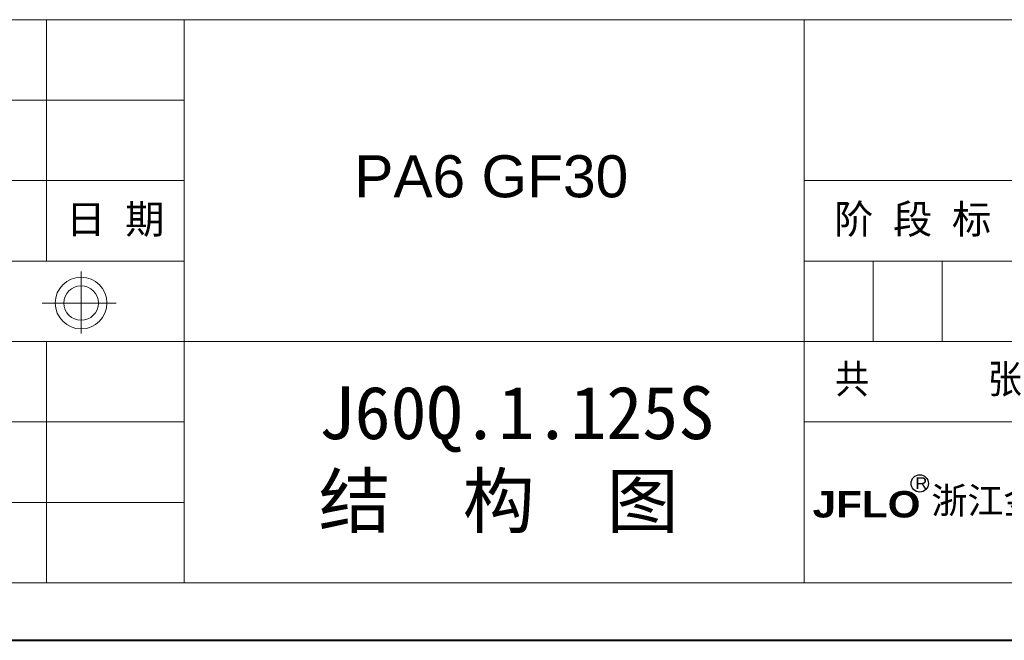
# Model space of a CAD drawing. Header units: millimetres. Extents: x -1637 to 445, y 81 to 1539.
# Tile 16 of 52: x -199 to 221, y 81 to 346. Entities that reach past the tile are written whole.
import ezdxf

# ---------------------------------------------------------------- set-up
doc = ezdxf.new("R2010")
doc.units = ezdxf.units.MM
doc.linetypes.add('CENTER2', pattern=[28.575, 19.05, -3.175, 3.175, -3.175])
doc.layers.add('标注', color=1, linetype='Continuous', lineweight=13)
doc.layers.add('标注线', color=7, linetype='Continuous', lineweight=15)
doc.styles.add('样式 6', font='仿宋_GB2312.ttf')

msp = doc.modelspace()

# ---------------------------------------------------------------- linework, layer by layer
at = {"color": 7, "lineweight": 13}
for p, q in [((-698.788, 345.992), (401.127, 345.992)), ((-482.674, 105.402), (401.127, 105.402))]:
    msp.add_line(p, q, dxfattribs=at)
at = {"color": 7, "lineweight": 15}
for p, q in [((-188.073, 345.992), (-188.073, 242.882)), ((-129.153, 345.992), (-129.153, 105.402)), ((135.987, 105.402), (135.987, 345.992)), ((-482.674, 311.622), (-129.153, 311.622)), ((-482.674, 277.252), (-129.153, 277.252)), ((135.987, 277.252), (401.127, 277.252)), ((-482.674, 242.882), (-129.153, 242.882)), ((135.987, 242.882), (401.127, 242.882)), ((165.447, 208.512), (165.447, 242.882)), ((194.907, 208.512), (194.907, 242.882)), ((-173.206, 211.979), (-173.206, 238.479)), ((-189.862, 224.937), (-158.228, 224.937)), ((-482.674, 208.512), (101.617, 208.512)), ((-188.073, 208.512), (-188.073, 105.402)), ((101.617, 208.512), (401.127, 208.512)), ((-482.674, 174.142), (-129.153, 174.142)), ((135.987, 174.142), (401.127, 174.142)), ((-482.674, 139.772), (-129.153, 139.772))]:
    msp.add_line(p, q, dxfattribs=at)
at = {"color": 7, "lineweight": 40}
msp.add_line((-1636.525, 80.852), (425.677, 80.852), dxfattribs=at)
at = {"color": 7, "lineweight": 15}
for radius in [11.048, 7.365]:
    msp.add_circle((-173.206, 224.937), radius, dxfattribs=at)
at = {"layer": '标注', "color": 7, "lineweight": 30}
msp.add_circle((185.332, 147.853), 3.695, dxfattribs=at)

# ---------------------------------------------------------------- texts
at = {"attachment_point": 1, "style": '样式 6'}
for s, insert, char_height in [('{\\fArial|b0|i0|c0|p32;PA6 GF30\\f楷体_GB2312|b0|i0|c134|p49;  }', (-56.426, 288.069), 17.95834), ('{\\C7;J60Q.1.125S\\P}结  构  图', (-71.662, 189.389), 22.59934)]:
    msp.add_mtext(s, dxfattribs=dict(at, insert=insert, char_height=char_height))
at = {"color": 7, "linetype": 'CENTER2', "lineweight": 18, "insert": (132.237, 198.681), "char_height": 12.32691, "width": 133.16668, "attachment_point": 1, "style": '样式 6'}
msp.add_mtext('{\\fSimSun|b0|i0|c134|p2;  共       张}', dxfattribs=at)
at = {"layer": '标注', "color": 7, "lineweight": 9, "attachment_point": 1, "style": '样式 6'}
for s, insert, char_height, width in [('{\\fArial|b0|i0|c0|p32;R}', (183.443, 150.515), 5.0607, 3.61115), ('{\\fSimHei|b0|i0|c134|p2;浙江金福隆机床附件有限公司}', (190.311, 146.217), 11.2962, 212.7925), ('{\\fArial Black|b0|i0|c0|p34;JFLO}', (139.506, 144.613), 11.2962, 110.9305)]:
    msp.add_mtext(s, dxfattribs=dict(at, insert=insert, char_height=char_height, width=width))
at = {"layer": '标注线', "color": 7, "lineweight": 18, "char_height": 12.3269, "attachment_point": 5, "style": '样式 6'}
for s, insert, width in [('日 期', (-158.613, 260.067), 58.92005), ('阶 段 标 记', (194.907, 260.067), 117.8401)]:
    msp.add_mtext(s, dxfattribs=dict(at, insert=insert, width=width))

doc.saveas('drawing.dxf')
